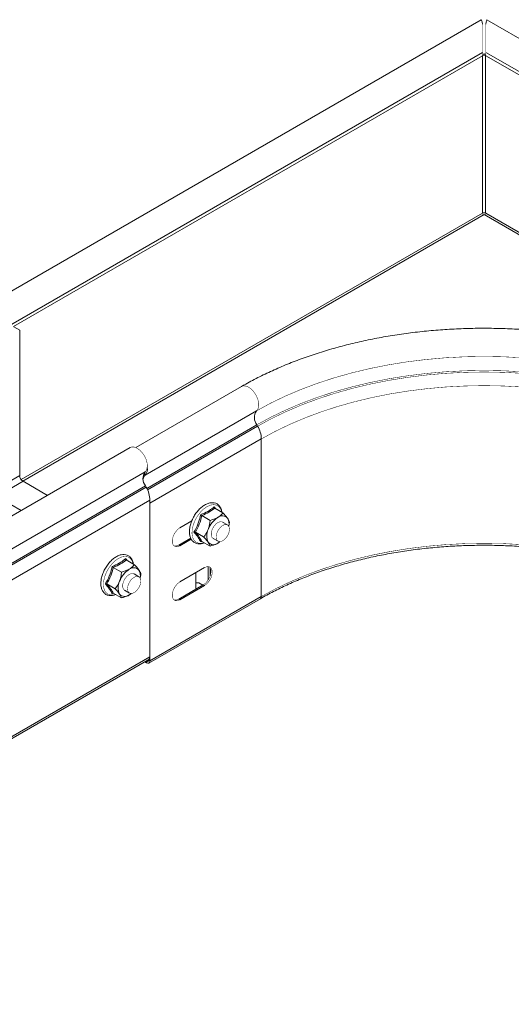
# Model space of a CAD drawing. Header units: millimetres. Extents: x 268 to 1703, y -1326 to 670.
# Tile 6 of 30: x 511 to 667, y -1085 to -773. Entities that reach past the tile are written whole.
import ezdxf

# ---------------------------------------------------------------- set-up
doc = ezdxf.new("R2010")
doc.units = ezdxf.units.MM
doc.linetypes.add('K5LT32768', pattern=[0])
doc.linetypes.add('K5LT32769', pattern=[0])

msp = doc.modelspace()

# ---------------------------------------------------------------- linework, layer by layer
at = {"color": 7, "linetype": 'K5LT32768', "lineweight": 15}
for p, q in [((657.36, -772.72), (485.01, -872.22)), ((831.48, -872.22), (659.14, -772.72)), ((487.81, -881.11), (657.71, -783.03)), ((658.79, -783.03), (828.69, -881.11)), ((657.71, -784.09), (657.75, -784.07)), ((657.75, -834.07), (657.75, -784.07)), ((658.74, -784.07), (658.79, -784.09)), ((658.74, -834.07), (658.74, -784.07)), ((658.25, -834.52), (511.82, -919.05)), ((657.71, -834.1), (657.75, -834.07)), ((805.17, -919.33), (658.25, -834.52)), ((658.74, -834.07), (658.79, -834.1)), ((509.02, -870.1), (510.85, -871.16)), ((510.85, -917.27), (510.85, -871.16)), ((581.25, -889.03), (547.7, -908.4)), ((550.65, -917.19), (586, -896.78)), ((586.37, -901.62), (586.13, -901.18)), ((552.18, -926.08), (587.54, -905.67)), ((587.54, -955.67), (587.54, -905.67)), ((545.89, -908.41), (356.39, -1017.81)), ((361.14, -1025.55), (550.65, -916.15)), ((376.5, -994.83), (510.85, -917.27)), ((550.13, -916.94), (550.35, -916.73)), ((550.65, -917.19), (550.35, -916.73)), ((361.27, -1029.96), (550.77, -920.56)), ((361.51, -1030.4), (551.02, -921)), ((377.56, -996.67), (511.91, -919.11)), ((519.64, -923.57), (511.91, -919.11)), ((551.02, -921), (550.77, -920.56)), ((362.68, -1034.44), (552.18, -925.05)), ((511.33, -928.36), (508, -926.44)), ((552.18, -974.81), (552.18, -925.05)), ((552.18, -976.08), (552.18, -926.08)), ((572.76, -927.64), (575.37, -929.14)), ((568.68, -929.99), (571.28, -931.5)), ((561.73, -933.83), (565.46, -931.67)), ((576.8, -932.95), (575.25, -932.05)), ((566.64, -935.25), (569.24, -936.76)), ((561.34, -939.32), (565.15, -937.12)), ((561.34, -939.32), (561.73, -939.55)), ((565.31, -937.48), (561.73, -939.55)), ((568.61, -938.14), (568.31, -938.27)), ((568.68, -938.16), (571.28, -939.66)), ((572.25, -937.24), (573.8, -938.14)), ((540.57, -946.42), (543.18, -947.93)), ((544.65, -944.07), (547.26, -945.57)), ((570.71, -946.15), (570.71, -950.39)), ((548.7, -949.38), (547.14, -948.48)), ((561.73, -950.98), (569.51, -946.49)), ((566.75, -948.17), (566.75, -948.08)), ((566.75, -953.35), (566.75, -948.17)), ((571.34, -946.59), (571.34, -949.08)), ((538.53, -951.68), (541.13, -953.19)), ((561.34, -956.47), (569.12, -951.98)), ((569.51, -952.2), (561.73, -956.69)), ((566.75, -951.33), (567.73, -951.33)), ((568.99, -952.05), (567.73, -951.33)), ((569.12, -951.98), (569.51, -952.2)), ((540.5, -954.57), (540.2, -954.7)), ((540.57, -954.59), (543.18, -956.09)), ((544.14, -953.67), (545.7, -954.57)), ((552.18, -976.08), (587.54, -955.67)), ((551.87, -976.77), (587.23, -956.36)), ((561.34, -956.47), (561.73, -956.69)), ((362.31, -1085.03), (551.81, -975.63)), ((362.68, -1084.2), (552.18, -974.81)), ((550.54, -976.36), (551.12, -976.7)), ((550.93, -976.14), (551.12, -976.25)), ((551.04, -976.08), (551.12, -976.13)), ((551.12, -976.13), (551.79, -975.74)), ((551.12, -976.03), (551.12, -976.13)), ((551.12, -976.7), (551.12, -976.25)), ((551.79, -975.86), (551.79, -975.64)), ((552.18, -976.08), (551.79, -975.86))]:
    msp.add_line(p, q, dxfattribs=at)
at = {"color": 8, "linetype": 'K5LT32769', "lineweight": 15, "true_color": 0x808080}
for p, q in [((508.89, -870), (657.71, -784.09)), ((657.75, -784.07), (657.71, -784.04)), ((658.74, -784.07), (658.79, -784.04)), ((658.79, -784.09), (808.02, -870.24)), ((511.35, -918.59), (657.71, -834.1)), ((658.79, -834.1), (805.56, -918.83)), ((551.2, -921.35), (586.13, -901.18)), ((551.42, -921.8), (586.37, -901.62)), ((551.12, -976.25), (551.79, -975.86))]:
    msp.add_line(p, q, dxfattribs=at)
at = {"color": 7, "linetype": 'K5LT32768', "const_width": 0.15}
for points in [[(657.71, -774.08), (657.71, -773.69), (657.71, -773.44), (657.71, -773.33), (657.71, -773.33)], [(657.71, -783.03), (657.71, -782.99), (657.71, -782.77), (657.71, -782.39), (657.71, -781.85), (657.71, -781.16), (657.71, -780.36), (657.71, -779.47), (657.71, -778.53), (657.71, -777.55), (657.71, -776.59), (657.71, -775.66), (657.71, -774.81), (657.71, -774.06)], [(658.79, -773.8), (658.79, -773.59), (658.79, -773.38), (658.79, -773.33)], [(658.79, -774.06), (658.79, -774.81), (658.79, -775.66), (658.79, -776.59), (658.79, -777.55), (658.79, -778.53), (658.79, -779.47), (658.79, -780.36), (658.79, -781.16), (658.79, -781.85), (658.79, -782.39), (658.79, -782.77), (658.79, -782.99), (658.79, -783.03)], [(657.71, -783.03), (657.71, -783.35), (657.71, -784.09)], [(658.79, -784.09), (658.79, -783.35), (658.79, -783.03)], [(657.71, -834.1), (657.71, -834.24), (657.71, -834.4), (657.71, -834.57), (657.71, -834.75), (657.71, -834.83)], [(658.79, -834.83), (658.79, -834.83), (658.79, -834.67), (658.79, -834.51), (658.79, -834.36), (658.79, -834.22), (658.79, -834.1)], [(586, -896.78), (590.49, -894.33), (595.24, -892.05), (600.21, -889.94), (605.39, -888.01), (610.77, -886.26), (616.32, -884.7), (622.02, -883.33), (627.85, -882.17), (633.8, -881.21), (639.83, -880.47), (645.93, -879.93), (652.08, -879.61), (658.25, -879.5), (664.42, -879.61), (670.56, -879.93)], [(586.13, -901.18), (590.61, -898.75), (595.35, -896.47), (600.31, -894.36), (605.48, -892.43), (610.85, -890.68), (616.39, -889.13), (622.08, -887.76), (627.9, -886.6), (633.84, -885.65), (639.86, -884.9), (645.95, -884.37), (652.09, -884.05), (658.25, -883.94), (664.41, -884.05), (670.54, -884.37)], [(586.37, -901.62), (590.84, -899.19), (595.56, -896.92), (600.5, -894.82), (605.66, -892.9), (611.01, -891.16), (616.53, -889.6), (622.2, -888.25), (628.01, -887.09), (633.92, -886.14), (639.93, -885.39), (646, -884.86), (652.11, -884.54), (658.25, -884.43), (664.39, -884.54), (670.5, -884.86)], [(587.54, -905.67), (591.94, -903.28), (596.58, -901.05), (601.44, -898.98), (606.51, -897.09), (611.78, -895.37), (617.21, -893.85), (622.79, -892.51), (628.5, -891.37), (634.32, -890.44), (640.22, -889.71), (646.19, -889.18), (652.21, -888.87), (658.25, -888.76), (664.29, -888.87), (670.3, -889.18)], [(550.65, -916.15), (551.12, -915.53), (551.36, -914.64), (551.34, -913.57), (551.07, -912.41), (550.55, -911.23), (549.85, -910.15), (549.01, -909.25), (548.1, -908.6), (547.19, -908.25), (546.37, -908.23), (545.89, -908.41)], [(550.35, -916.73), (550.78, -916.15), (550.86, -915.94)], [(561.73, -939.55), (560.88, -939.86), (560.14, -939.79), (559.58, -939.35), (559.29, -938.59), (559.29, -937.6), (559.58, -936.5), (560.14, -935.42), (560.88, -934.49), (561.73, -933.83)], [(575.25, -932.05), (575.11, -931.98), (574.47, -931.93), (573.75, -932.2), (573.02, -932.76), (572.39, -933.56), (571.91, -934.48), (571.66, -935.43), (571.66, -936.28), (571.91, -936.93), (572.25, -937.24)], [(573.18, -936.71), (573.33, -935.79), (573.71, -934.84), (574.29, -933.98), (574.99, -933.3), (575.73, -932.9), (576.41, -932.82), (576.96, -933.06), (577.32, -933.6), (577.43, -934.38), (577.28, -935.3), (576.9, -936.25), (576.32, -937.11), (575.62, -937.78), (574.88, -938.19), (574.2, -938.27), (573.65, -938.03), (573.29, -937.48), (573.18, -936.71)], [(559.79, -939.59), (560.49, -939.64), (561.34, -939.32)], [(574.4, -938.28), (574.21, -938.43), (573.75, -938.73)], [(587.54, -955.67), (591.94, -953.28), (596.58, -951.05), (601.44, -948.98), (606.51, -947.09), (611.78, -945.38), (617.21, -943.85), (622.79, -942.52), (628.5, -941.38), (634.32, -940.44), (640.22, -939.71), (646.19, -939.19), (652.21, -938.87), (658.25, -938.77), (664.29, -938.87), (670.3, -939.19)], [(569.12, -951.98), (569.96, -951.32), (570.71, -950.39), (571.26, -949.31), (571.55, -948.21), (571.55, -947.22), (571.26, -946.45), (571.05, -946.22)], [(569.51, -946.49), (570.35, -946.17), (571.1, -946.24), (571.65, -946.68), (571.94, -947.44), (571.94, -948.43), (571.65, -949.54), (571.1, -950.62), (570.35, -951.54), (569.51, -952.2)], [(547.14, -948.48), (547.01, -948.41), (546.37, -948.36), (545.64, -948.63), (544.92, -949.19), (544.28, -949.99), (543.8, -950.91), (543.55, -951.86), (543.55, -952.71), (543.8, -953.36), (544.14, -953.67)], [(545.08, -953.14), (545.22, -952.22), (545.61, -951.27), (546.18, -950.41), (546.88, -949.73), (547.62, -949.33), (548.3, -949.25), (548.86, -949.49), (549.21, -950.03), (549.32, -950.81), (549.17, -951.73), (548.79, -952.68), (548.21, -953.54), (547.51, -954.21), (546.78, -954.62), (546.09, -954.7), (545.54, -954.46), (545.19, -953.92), (545.08, -953.14)], [(561.73, -956.69), (560.88, -957.01), (560.14, -956.94), (559.58, -956.5), (559.29, -955.74), (559.29, -954.75), (559.58, -953.64), (560.14, -952.56), (560.88, -951.64), (561.73, -950.98)], [(546.29, -954.71), (546.1, -954.86), (545.64, -955.16)], [(559.79, -956.73), (560.49, -956.78), (561.34, -956.47)]]:
    msp.add_lwpolyline(points, dxfattribs=at)
at = {"color": 8, "linetype": 'K5LT32769', "true_color": 0x808080, "const_width": 0.15}
for points in [[(586, -896.78), (586.47, -896.16), (586.71, -895.3), (586.71, -894.26), (586.45, -893.12), (585.96, -891.96), (585.29, -890.88), (584.47, -889.97), (583.59, -889.3), (582.69, -888.91), (581.87, -888.83), (581.25, -889.03)], [(574.95, -928.9), (574.65, -927.95), (574.1, -927.16), (573.34, -926.67), (572.42, -926.51), (571.38, -926.67), (570.28, -927.15), (569.19, -927.93), (568.15, -928.97), (567.23, -930.2), (566.47, -931.57), (565.92, -932.99), (565.6, -934.4), (565.54, -935.71), (565.73, -936.85), (566.16, -937.77), (566.82, -938.41), (567.67, -938.74), (568.66, -938.75), (569.38, -938.56)], [(546.85, -945.33), (546.54, -944.38), (545.99, -943.59), (545.23, -943.1), (544.31, -942.94), (543.27, -943.1), (542.18, -943.58), (541.08, -944.36), (540.04, -945.4), (539.12, -946.63), (538.36, -948), (537.81, -949.42), (537.49, -950.83), (537.43, -952.14), (537.62, -953.28), (538.06, -954.2), (538.72, -954.84), (539.56, -955.17), (540.55, -955.18), (541.27, -954.99)]]:
    msp.add_lwpolyline(points, dxfattribs=at)
at = {"color": 7, "linetype": 'K5LT32768', "lineweight": 15}
for centre, radius, start, end in [((658.25, -785.87), 2.32, 76.5314, 103.4689), ((658.25, -785.02), 1.08, 62.6096, 117.3902), ((658.25, -835.03), 1.08, 62.6096, 117.3902), ((589.05, -898.89), 3.72, 145.2364, 218.0457), ((578.96, -905.95), 8.59, 1.8771, 30.2831), ((548.67, -915.28), 2.74, 315.9611, 12.0751), ((513.15, -917.16), 2.31, 182.6054, 237.3946), ((553.7, -918.27), 3.72, 145.2363, 218.0458), ((551.91, -918.59), 1.89, 131.9802, 174.1763), ((543.6, -925.33), 8.59, 1.8771, 30.2831), ((577.89, -937.03), 7.67, 122.6381, 159.7728), ((575.14, -932.27), 2.2, 40.5326, 129.2482), ((573.64, -932.66), 3.65, 348.4306, 29.9316), ((574.77, -936.41), 4.56, 153.4365, 206.5635), ((572.36, -937.03), 2.2, 220.5329, 309.2479), ((549.78, -953.46), 7.67, 122.6381, 159.7727), ((547.03, -948.7), 2.2, 40.5328, 129.2482), ((545.54, -949.09), 3.65, 348.4306, 29.9317), ((546.66, -952.84), 4.56, 153.4365, 206.5635), ((544.25, -953.46), 2.2, 220.5332, 309.2478), ((551.38, -975.93), 0.415, 230.7966, 9.2134), ((551.54, -976.19), 0.655, 230.7962, 9.2148), ((551.3, -974.9), 0.887, 305.0147, 6.298)]:
    msp.add_arc(centre, radius, start, end, dxfattribs=at)
at = {"color": 8, "linetype": 'K5LT32769', "lineweight": 15, "true_color": 0x808080}
msp.add_arc((586.79, -955.75), 0.755, 305.7357, 5.6184, dxfattribs=at)
at = {"color": 7, "linetype": 'K5LT32768', "lineweight": 15}
for centre, major_axis, start_param, end_param in [((657.71, -777.78), (-0.34, 5.06), 5.533066, 6.318383), ((658.79, -777.78), (0.34, 5.06), 6.247988, 7.033304)]:
    msp.add_ellipse(centre, major_axis=major_axis, ratio=0.071628, start_param=start_param, end_param=end_param, dxfattribs=at)
for points, knots in [([(735.25, -889.03), (734.49, -888.61), (732.31, -887.37), (728.53, -885.43), (723.86, -883.27), (719.01, -881.26), (713.98, -879.42), (708.79, -877.74), (703.47, -876.23), (698.01, -874.89), (692.45, -873.72), (686.79, -872.73), (681.04, -871.93), (675.24, -871.3), (669.39, -870.86), (663.5, -870.6), (657.6, -870.53), (651.71, -870.64), (645.83, -870.94), (639.99, -871.42), (634.2, -872.09), (628.47, -872.93), (622.83, -873.96), (617.29, -875.16), (611.86, -876.54), (606.57, -878.09), (601.41, -879.81), (596.42, -881.69), (591.6, -883.72), (586.97, -885.92), (583.56, -887.71), (581.69, -888.78), (581.25, -889.03)], [0, 0, 0, 0, 0.018379, 0.053145, 0.087899, 0.122638, 0.15736, 0.192064, 0.22675, 0.261419, 0.296072, 0.330712, 0.365339, 0.399957, 0.434567, 0.469173, 0.503776, 0.538378, 0.572983, 0.607592, 0.642207, 0.676831, 0.711467, 0.746117, 0.780782, 0.815466, 0.850171, 0.884897, 0.919645, 0.954417, 0.989209, 1, 1, 1, 1]), ([(575.01, -928.93), (574.99, -928.75), (574.93, -928.17), (574.57, -927.35), (573.94, -926.55), (573.11, -926.05), (572.16, -925.85), (571.15, -925.95), (570.09, -926.32), (569, -926.96), (567.95, -927.85), (566.99, -928.95), (566.15, -930.19), (565.48, -931.54), (565, -932.92), (564.73, -934.29), (564.7, -935.58), (564.91, -936.74), (565.37, -937.72), (566.06, -938.45), (566.92, -938.88), (567.89, -939), (568.74, -938.9), (569.26, -938.67), (569.43, -938.59)], [0, 0, 0, 0, 0.021809, 0.071147, 0.11946, 0.165852, 0.21118, 0.256781, 0.303878, 0.352206, 0.400925, 0.449564, 0.498109, 0.546641, 0.595251, 0.644033, 0.693099, 0.742477, 0.791685, 0.839574, 0.885563, 0.930806, 0.976707, 1, 1, 1, 1]), ([(568.31, -929.69), (568.51, -929.61), (569.49, -929.22), (571.04, -928.46), (572.11, -927.61), (572.6, -927.22)], [0, 0, 0, 0, 0.118083, 0.592259, 1, 1, 1, 1]), ([(572.76, -927.64), (572.18, -928.08), (571.01, -928.97), (569.46, -929.65), (568.68, -929.99)], [0, 0, 0, 0, 0.492148, 1, 1, 1, 1]), ([(572.6, -927.22), (572.71, -927.36), (572.89, -927.57), (573.03, -927.76), (573.08, -927.83)], [0, 0, 0, 0, 0.656008, 1, 1, 1, 1]), ([(572.6, -927.22), (572.6, -927.22), (572.59, -927.26), (572.6, -927.35), (572.63, -927.47), (572.68, -927.58), (572.73, -927.62), (572.76, -927.64)], [0, 0, 0, 0, 0.007917, 0.267537, 0.5286, 0.763824, 1, 1, 1, 1]), ([(566.16, -935.22), (566.28, -935.02), (566.85, -934.03), (567.69, -932.22), (568.11, -930.49), (568.31, -929.69)], [0, 0, 0, 0, 0.118084, 0.592259, 1, 1, 1, 1]), ([(568.68, -929.99), (568.44, -930.91), (567.94, -932.77), (567.08, -934.42), (566.64, -935.25)], [0, 0, 0, 0, 0.492149, 1, 1, 1, 1]), ([(568.31, -929.69), (568.31, -929.69), (568.34, -929.72), (568.39, -929.78), (568.49, -929.86), (568.59, -929.94), (568.65, -929.97), (568.68, -929.99)], [0, 0, 0, 0, 0.007924, 0.267536, 0.528603, 0.763826, 1, 1, 1, 1]), ([(571.28, -931.5), (572.08, -931.26), (572.97, -931), (573.68, -930.6), (573.75, -930.56)], [0, 0, 0, 0, 0.896037, 1, 1, 1, 1]), ([(573.75, -930.56), (574.25, -930.21), (574.88, -929.76), (575.29, -929.24), (575.37, -929.14)], [0, 0, 0, 0, 0.801462, 1, 1, 1, 1]), ([(575.37, -929.14), (575.86, -929.68), (576.42, -930.28), (576.77, -930.79), (576.81, -930.84)], [0, 0, 0, 0, 0.896036, 1, 1, 1, 1]), ([(570.69, -934.37), (570.74, -934.24), (571.06, -933.36), (571.22, -932.37), (571.28, -931.53), (571.28, -931.5)], [0, 0, 0, 0, 0.148488, 0.965571, 1, 1, 1, 1]), ([(576.81, -930.84), (577.03, -931.2), (577.31, -931.66), (577.39, -931.98), (577.41, -932.04)], [0, 0, 0, 0, 0.801462, 1, 1, 1, 1]), ([(577.17, -933.39), (577.26, -932.98), (577.37, -932.54), (577.4, -932.08), (577.41, -932.04)], [0, 0, 0, 0, 0.925944, 1, 1, 1, 1]), ([(566.16, -935.22), (566.17, -935.22), (566.21, -935.21), (566.29, -935.19), (566.42, -935.19), (566.54, -935.21), (566.61, -935.24), (566.64, -935.25)], [0, 0, 0, 0, 0.007928, 0.267552, 0.528602, 0.763828, 1, 1, 1, 1]), ([(568.31, -938.27), (568.26, -938.17), (567.99, -937.65), (567.38, -936.67), (566.55, -935.68), (566.16, -935.22)], [0, 0, 0, 0, 0.118083, 0.592259, 1, 1, 1, 1]), ([(566.64, -935.25), (567.06, -935.78), (567.93, -936.86), (568.43, -937.72), (568.68, -938.16)], [0, 0, 0, 0, 0.492149, 1, 1, 1, 1]), ([(569.24, -936.76), (569.39, -936.57), (569.97, -935.87), (570.38, -935.01), (570.69, -934.37)], [0, 0, 0, 0, 0.263255, 1, 1, 1, 1]), ([(570.69, -938.46), (570.35, -938.02), (569.93, -937.49), (569.36, -936.88), (569.24, -936.76)], [0, 0, 0, 0, 0.801463, 1, 1, 1, 1]), ([(568.68, -938.16), (568.65, -938.15), (568.59, -938.12), (568.49, -938.14), (568.39, -938.18), (568.34, -938.24), (568.31, -938.27), (568.31, -938.27)], [0, 0, 0, 0, 0.236174, 0.471397, 0.732464, 0.992076, 1, 1, 1, 1]), ([(571.28, -939.66), (571.18, -939.35), (571.06, -939), (570.72, -938.51), (570.69, -938.46)], [0, 0, 0, 0, 0.896035, 1, 1, 1, 1]), ([(573.75, -938.73), (573.13, -939.02), (572.36, -939.38), (571.46, -939.62), (571.28, -939.66)], [0, 0, 0, 0, 0.801462, 1, 1, 1, 1]), ([(574.33, -938.26), (574.22, -938.38), (574.06, -938.55), (573.82, -938.69), (573.75, -938.73)], [0, 0, 0, 0, 0.691981, 1, 1, 1, 1]), ([(587.23, -956.36), (587.92, -955.97), (589.95, -954.82), (593.47, -953.01), (597.84, -951), (602.42, -949.13), (607.16, -947.41), (612.07, -945.85), (617.13, -944.44), (622.32, -943.2), (627.62, -942.13), (633.02, -941.22), (638.49, -940.5), (644.04, -939.95), (649.62, -939.58), (655.24, -939.4), (660.86, -939.39), (666.48, -939.56), (672.07, -939.92), (677.62, -940.46), (683.1, -941.17), (688.51, -942.06), (693.82, -943.12), (699.01, -944.35), (704.08, -945.74), (709, -947.3), (713.76, -949.01), (718.34, -950.87), (722.73, -952.87), (726.36, -954.71), (728.48, -955.91), (729.27, -956.36)], [0, 0, 0, 0, 0.018663, 0.054185, 0.089716, 0.125252, 0.160796, 0.196347, 0.231905, 0.26747, 0.303042, 0.338618, 0.3742, 0.409785, 0.445373, 0.480963, 0.516554, 0.552145, 0.587735, 0.623323, 0.658907, 0.694487, 0.730062, 0.765632, 0.801194, 0.836749, 0.872296, 0.907833, 0.943362, 0.978882, 1, 1, 1, 1]), ([(546.9, -945.36), (546.88, -945.18), (546.82, -944.6), (546.46, -943.78), (545.83, -942.98), (545, -942.48), (544.06, -942.28), (543.04, -942.38), (541.98, -942.75), (540.9, -943.39), (539.85, -944.28), (538.88, -945.38), (538.04, -946.62), (537.37, -947.97), (536.89, -949.35), (536.62, -950.72), (536.59, -952.01), (536.8, -953.17), (537.26, -954.15), (537.95, -954.88), (538.82, -955.31), (539.78, -955.43), (540.63, -955.33), (541.15, -955.1), (541.32, -955.02)], [0, 0, 0, 0, 0.021809, 0.071147, 0.11946, 0.165852, 0.21118, 0.256781, 0.303878, 0.352206, 0.400925, 0.449564, 0.498109, 0.546641, 0.595251, 0.644033, 0.693099, 0.742477, 0.791685, 0.839574, 0.885563, 0.930806, 0.976708, 1, 1, 1, 1]), ([(538.06, -951.65), (538.17, -951.45), (538.74, -950.46), (539.58, -948.65), (540, -946.92), (540.2, -946.12)], [0, 0, 0, 0, 0.118083, 0.592258, 1, 1, 1, 1]), ([(540.57, -946.42), (540.33, -947.34), (539.84, -949.2), (538.97, -950.85), (538.53, -951.68)], [0, 0, 0, 0, 0.492148, 1, 1, 1, 1]), ([(540.2, -946.12), (540.4, -946.04), (541.38, -945.65), (542.94, -944.89), (544, -944.04), (544.49, -943.65)], [0, 0, 0, 0, 0.118082, 0.592259, 1, 1, 1, 1]), ([(540.2, -946.12), (540.2, -946.12), (540.23, -946.15), (540.29, -946.21), (540.38, -946.29), (540.48, -946.37), (540.54, -946.4), (540.57, -946.42)], [0, 0, 0, 0, 0.00791, 0.267547, 0.5286, 0.763822, 1, 1, 1, 1]), ([(544.65, -944.07), (544.08, -944.51), (542.9, -945.4), (541.36, -946.08), (540.57, -946.42)], [0, 0, 0, 0, 0.492149, 1, 1, 1, 1]), ([(544.49, -943.65), (544.61, -943.79), (544.79, -944.01), (544.94, -944.21), (544.99, -944.29)], [0, 0, 0, 0, 0.625542, 1, 1, 1, 1]), ([(544.49, -943.65), (544.49, -943.65), (544.49, -943.69), (544.49, -943.78), (544.52, -943.9), (544.57, -944.01), (544.63, -944.05), (544.65, -944.07)], [0, 0, 0, 0, 0.007924, 0.267546, 0.528598, 0.763826, 1, 1, 1, 1]), ([(545.64, -946.99), (546.14, -946.64), (546.77, -946.19), (547.18, -945.67), (547.26, -945.57)], [0, 0, 0, 0, 0.80146, 1, 1, 1, 1]), ([(547.26, -945.57), (547.75, -946.11), (548.31, -946.71), (548.67, -947.22), (548.7, -947.27)], [0, 0, 0, 0, 0.896038, 1, 1, 1, 1]), ([(542.58, -950.8), (542.63, -950.67), (542.95, -949.79), (543.11, -948.8), (543.17, -947.96), (543.18, -947.93)], [0, 0, 0, 0, 0.148486, 0.965571, 1, 1, 1, 1]), ([(543.18, -947.93), (543.97, -947.69), (544.86, -947.43), (545.57, -947.03), (545.64, -946.99)], [0, 0, 0, 0, 0.896037, 1, 1, 1, 1]), ([(548.7, -947.27), (548.93, -947.63), (549.2, -948.09), (549.28, -948.41), (549.3, -948.47)], [0, 0, 0, 0, 0.801462, 1, 1, 1, 1]), ([(549.06, -949.82), (549.16, -949.41), (549.26, -948.97), (549.3, -948.51), (549.3, -948.47)], [0, 0, 0, 0, 0.925939, 1, 1, 1, 1]), ([(538.06, -951.65), (538.06, -951.65), (538.1, -951.64), (538.19, -951.62), (538.31, -951.62), (538.44, -951.64), (538.5, -951.67), (538.53, -951.68)], [0, 0, 0, 0, 0.007942, 0.267539, 0.52861, 0.763828, 1, 1, 1, 1]), ([(540.2, -954.7), (540.15, -954.6), (539.88, -954.08), (539.27, -953.1), (538.44, -952.11), (538.06, -951.65)], [0, 0, 0, 0, 0.118084, 0.592258, 1, 1, 1, 1]), ([(538.53, -951.68), (538.96, -952.21), (539.83, -953.29), (540.32, -954.15), (540.57, -954.59)], [0, 0, 0, 0, 0.492148, 1, 1, 1, 1]), ([(541.13, -953.19), (541.29, -953), (541.86, -952.3), (542.27, -951.44), (542.58, -950.8)], [0, 0, 0, 0, 0.263253, 1, 1, 1, 1]), ([(540.57, -954.59), (540.54, -954.58), (540.48, -954.55), (540.38, -954.57), (540.29, -954.61), (540.23, -954.67), (540.2, -954.7), (540.2, -954.7)], [0, 0, 0, 0, 0.236174, 0.471402, 0.732454, 0.99209, 1, 1, 1, 1]), ([(542.58, -954.89), (542.24, -954.45), (541.82, -953.92), (541.25, -953.31), (541.13, -953.19)], [0, 0, 0, 0, 0.801463, 1, 1, 1, 1]), ([(543.18, -956.09), (543.07, -955.78), (542.95, -955.43), (542.61, -954.94), (542.58, -954.89)], [0, 0, 0, 0, 0.896038, 1, 1, 1, 1]), ([(545.64, -955.16), (545.02, -955.45), (544.25, -955.81), (543.35, -956.05), (543.18, -956.09)], [0, 0, 0, 0, 0.801464, 1, 1, 1, 1]), ([(546.22, -954.69), (546.11, -954.81), (545.95, -954.98), (545.71, -955.12), (545.64, -955.16)], [0, 0, 0, 0, 0.691983, 1, 1, 1, 1])]:
    msp.add_open_spline(points, degree=3, knots=knots, dxfattribs=at)

doc.saveas('drawing.dxf')
